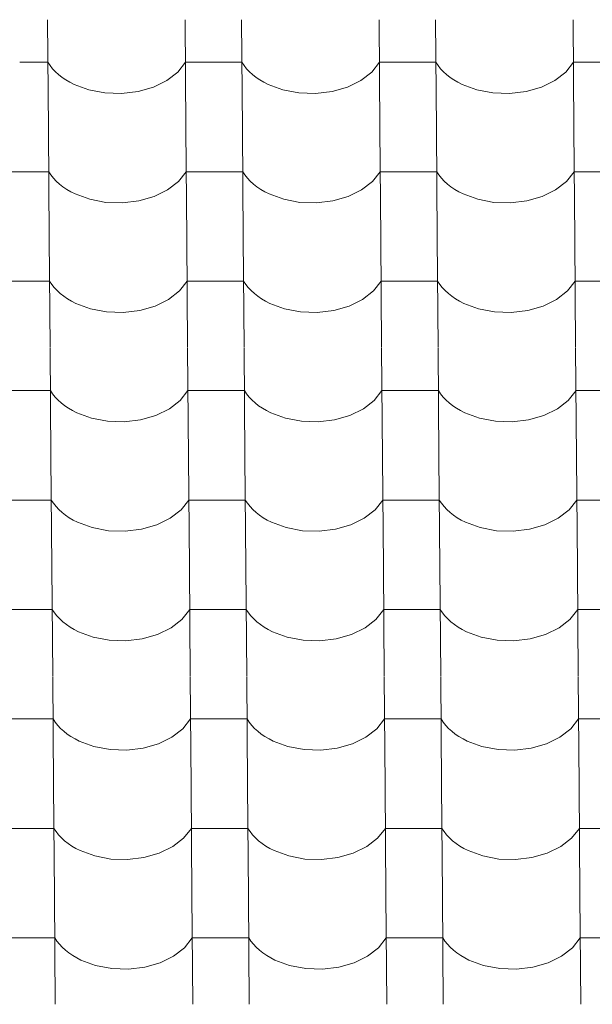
# Model space of a CAD drawing. Header units: millimetres. Extents: x -27785 to 104762, y -947 to 11132.
# Tile 97 of 146: x -8676 to -8189, y 8899 to 9735. Entities that reach past the tile are written whole.
import ezdxf

# ---------------------------------------------------------------- set-up
doc = ezdxf.new("R2010")
doc.units = ezdxf.units.MM
doc.header["$MEASUREMENT"] = 0
doc.layers.add('POHLED JIŽNÍ_1_Bourané_Výplně - Povrchové', color=7, linetype='Continuous')
doc.layers.add('POHLED JIŽNÍ_1_Konstrukce - nosné', color=7, linetype='Continuous')

# ---------------------------------------------------------------- blocks, each defined once
blk = doc.blocks.new('*X2', base_point=(-29303.7, -27473.93))
at = {"layer": 'POHLED JIŽNÍ_1_Bourané_Výplně - Povrchové', "color": 7, "linetype": 'Continuous', "lineweight": 13}
for p, q in [((-8651.96, 9735.37), (-8651.24, 9642.69)), ((-8535, 9735.37), (-8534.28, 9642.69)), ((-8486.96, 9735.37), (-8486.24, 9642.69)), ((-8370, 9735.37), (-8369.28, 9642.69)), ((-8321.97, 9735.37), (-8321.25, 9642.69)), ((-8205.01, 9735.37), (-8204.29, 9642.69)), ((-8651.68, 9699.21), (-8675.7, 9699.21)), ((-8651.68, 9699.21), (-8649.83, 9696.42)), ((-8541.32, 9690.83), (-8534.72, 9699.21)), ((-8510.7, 9699.21), (-8534.72, 9699.21)), ((-8486.68, 9699.21), (-8510.7, 9699.21)), ((-8486.68, 9699.21), (-8484.84, 9696.42)), ((-8376.32, 9690.83), (-8369.72, 9699.21)), ((-8345.7, 9699.21), (-8369.72, 9699.21)), ((-8321.69, 9699.21), (-8345.7, 9699.21)), ((-8321.69, 9699.21), (-8319.84, 9696.42)), ((-8211.33, 9690.83), (-8204.73, 9699.21)), ((-8180.71, 9699.21), (-8204.73, 9699.21)), ((-8649.83, 9696.42), (-8647.69, 9693.72)), ((-8647.69, 9693.72), (-8645.26, 9691.14)), ((-8645.26, 9691.14), (-8642.56, 9688.67)), ((-8550.57, 9683.65), (-8541.32, 9690.83)), ((-8484.84, 9696.42), (-8482.7, 9693.72)), ((-8482.7, 9693.72), (-8480.27, 9691.14)), ((-8480.27, 9691.14), (-8477.57, 9688.67)), ((-8385.58, 9683.65), (-8376.32, 9690.83)), ((-8319.84, 9696.42), (-8317.7, 9693.72)), ((-8317.7, 9693.72), (-8315.27, 9691.14)), ((-8315.27, 9691.14), (-8312.57, 9688.67)), ((-8220.58, 9683.65), (-8211.33, 9690.83)), ((-8642.56, 9688.67), (-8639.6, 9686.34)), ((-8639.6, 9686.34), (-8636.4, 9684.17)), ((-8636.4, 9684.17), (-8632.98, 9682.15)), ((-8632.98, 9682.15), (-8629.34, 9680.3)), ((-8562.01, 9678.06), (-8550.57, 9683.65)), ((-8477.57, 9688.67), (-8474.61, 9686.34)), ((-8474.61, 9686.34), (-8471.41, 9684.17)), ((-8471.41, 9684.17), (-8467.98, 9682.15)), ((-8467.98, 9682.15), (-8464.34, 9680.3)), ((-8397.01, 9678.06), (-8385.58, 9683.65)), ((-8312.57, 9688.67), (-8309.61, 9686.34)), ((-8309.61, 9686.34), (-8306.41, 9684.17)), ((-8306.41, 9684.17), (-8302.98, 9682.15)), ((-8302.98, 9682.15), (-8299.35, 9680.3)), ((-8232.02, 9678.06), (-8220.58, 9683.65)), ((-8629.34, 9680.3), (-8616.86, 9675.73)), ((-8616.86, 9675.73), (-8603.18, 9673.14)), ((-8603.18, 9673.14), (-8589, 9672.67)), ((-8589, 9672.67), (-8575.04, 9674.34)), ((-8575.04, 9674.34), (-8562.01, 9678.06)), ((-8464.34, 9680.3), (-8451.86, 9675.73)), ((-8451.86, 9675.73), (-8438.19, 9673.14)), ((-8438.19, 9673.14), (-8424, 9672.67)), ((-8424, 9672.67), (-8410.04, 9674.34)), ((-8410.04, 9674.34), (-8397.01, 9678.06)), ((-8299.35, 9680.3), (-8286.87, 9675.73)), ((-8286.87, 9675.73), (-8273.19, 9673.14)), ((-8273.19, 9673.14), (-8259.01, 9672.67)), ((-8259.01, 9672.67), (-8245.05, 9674.34)), ((-8245.05, 9674.34), (-8232.02, 9678.06)), ((-8651.24, 9642.36), (-8650.52, 9549.68)), ((-8534.28, 9642.36), (-8533.55, 9549.68)), ((-8486.24, 9642.36), (-8485.52, 9549.68)), ((-8369.28, 9642.36), (-8368.56, 9549.68)), ((-8321.25, 9642.36), (-8320.52, 9549.68)), ((-8204.28, 9642.36), (-8203.56, 9549.68)), ((-8674.97, 9606.2), (-8698.99, 9606.2)), ((-8650.96, 9606.2), (-8674.97, 9606.2)), ((-8650.96, 9606.2), (-8649.11, 9603.41)), ((-8540.6, 9597.82), (-8533.99, 9606.2)), ((-8509.98, 9606.2), (-8533.99, 9606.2)), ((-8485.96, 9606.2), (-8509.98, 9606.2)), ((-8485.96, 9606.2), (-8484.11, 9603.41)), ((-8375.6, 9597.82), (-8369, 9606.2)), ((-8344.98, 9606.2), (-8369, 9606.2)), ((-8320.96, 9606.2), (-8344.98, 9606.2)), ((-8320.96, 9606.2), (-8319.12, 9603.41)), ((-8210.6, 9597.82), (-8204, 9606.2)), ((-8179.98, 9606.2), (-8204, 9606.2)), ((-8649.11, 9603.41), (-8646.97, 9600.71)), ((-8646.97, 9600.71), (-8644.54, 9598.13)), ((-8644.54, 9598.13), (-8641.84, 9595.66)), ((-8549.85, 9590.65), (-8540.6, 9597.82)), ((-8484.11, 9603.41), (-8481.97, 9600.71)), ((-8481.97, 9600.71), (-8479.54, 9598.13)), ((-8479.54, 9598.13), (-8476.84, 9595.66)), ((-8384.85, 9590.65), (-8375.6, 9597.82)), ((-8319.12, 9603.41), (-8316.98, 9600.71)), ((-8316.98, 9600.71), (-8314.55, 9598.13)), ((-8314.55, 9598.13), (-8311.85, 9595.66)), ((-8219.86, 9590.65), (-8210.6, 9597.82)), ((-8641.84, 9595.66), (-8638.88, 9593.34)), ((-8638.88, 9593.34), (-8635.68, 9591.16)), ((-8635.68, 9591.16), (-8632.25, 9589.14)), ((-8632.25, 9589.14), (-8628.62, 9587.29)), ((-8561.28, 9585.05), (-8549.85, 9590.65)), ((-8476.84, 9595.66), (-8473.89, 9593.34)), ((-8473.89, 9593.34), (-8470.68, 9591.16)), ((-8470.68, 9591.16), (-8467.26, 9589.14)), ((-8467.26, 9589.14), (-8463.62, 9587.29)), ((-8396.29, 9585.05), (-8384.85, 9590.65)), ((-8311.85, 9595.66), (-8308.89, 9593.34)), ((-8308.89, 9593.34), (-8305.69, 9591.16)), ((-8305.69, 9591.16), (-8302.26, 9589.14)), ((-8302.26, 9589.14), (-8298.62, 9587.29)), ((-8231.29, 9585.05), (-8219.86, 9590.65)), ((-8628.62, 9587.29), (-8616.14, 9582.72)), ((-8616.14, 9582.72), (-8602.46, 9580.13)), ((-8588.28, 9579.66), (-8574.31, 9581.33)), ((-8574.31, 9581.33), (-8561.28, 9585.05)), ((-8463.62, 9587.29), (-8451.14, 9582.72)), ((-8451.14, 9582.72), (-8437.46, 9580.13)), ((-8423.28, 9579.66), (-8409.32, 9581.33)), ((-8409.32, 9581.33), (-8396.29, 9585.05)), ((-8298.62, 9587.29), (-8286.15, 9582.72)), ((-8286.15, 9582.72), (-8272.47, 9580.13)), ((-8258.28, 9579.66), (-8244.32, 9581.33)), ((-8244.32, 9581.33), (-8231.29, 9585.05)), ((-8602.46, 9580.13), (-8588.28, 9579.66)), ((-8437.46, 9580.13), (-8423.28, 9579.66)), ((-8272.47, 9580.13), (-8258.28, 9579.66)), ((-8650.51, 9549.35), (-8649.79, 9456.68)), ((-8533.55, 9549.35), (-8532.83, 9456.68)), ((-8485.52, 9549.35), (-8484.8, 9456.68)), ((-8368.56, 9549.35), (-8367.83, 9456.68)), ((-8320.52, 9549.35), (-8319.8, 9456.68)), ((-8203.56, 9549.35), (-8202.84, 9456.68)), ((-8674.25, 9513.19), (-8698.27, 9513.19)), ((-8650.23, 9513.19), (-8674.25, 9513.19)), ((-8650.23, 9513.19), (-8648.39, 9510.4)), ((-8648.39, 9510.4), (-8646.24, 9507.7)), ((-8646.24, 9507.7), (-8643.82, 9505.12)), ((-8539.87, 9504.81), (-8533.27, 9513.19)), ((-8509.25, 9513.19), (-8533.27, 9513.19)), ((-8485.24, 9513.19), (-8509.25, 9513.19)), ((-8485.24, 9513.19), (-8483.39, 9510.4)), ((-8483.39, 9510.4), (-8481.25, 9507.7)), ((-8481.25, 9507.7), (-8478.82, 9505.12)), ((-8374.88, 9504.81), (-8368.27, 9513.19)), ((-8344.26, 9513.19), (-8368.27, 9513.19)), ((-8320.24, 9513.19), (-8344.26, 9513.19)), ((-8320.24, 9513.19), (-8318.39, 9510.4)), ((-8318.39, 9510.4), (-8316.25, 9507.7)), ((-8316.25, 9507.7), (-8313.82, 9505.12)), ((-8209.88, 9504.81), (-8203.28, 9513.19)), ((-8179.26, 9513.19), (-8203.28, 9513.19)), ((-8643.82, 9505.12), (-8641.12, 9502.65)), ((-8641.12, 9502.65), (-8638.16, 9500.33)), ((-8638.16, 9500.33), (-8634.96, 9498.15)), ((-8634.96, 9498.15), (-8631.53, 9496.13)), ((-8560.56, 9492.05), (-8549.13, 9497.64)), ((-8549.13, 9497.64), (-8539.87, 9504.81)), ((-8478.82, 9505.12), (-8476.12, 9502.65)), ((-8476.12, 9502.65), (-8473.16, 9500.33)), ((-8473.16, 9500.33), (-8469.96, 9498.15)), ((-8469.96, 9498.15), (-8466.53, 9496.13)), ((-8395.56, 9492.05), (-8384.13, 9497.64)), ((-8384.13, 9497.64), (-8374.88, 9504.81)), ((-8313.82, 9505.12), (-8311.12, 9502.65)), ((-8311.12, 9502.65), (-8308.17, 9500.33)), ((-8308.17, 9500.33), (-8304.96, 9498.15)), ((-8304.96, 9498.15), (-8301.54, 9496.13)), ((-8230.57, 9492.05), (-8219.13, 9497.64)), ((-8219.13, 9497.64), (-8209.88, 9504.81)), ((-8631.53, 9496.13), (-8627.89, 9494.28)), ((-8627.89, 9494.28), (-8615.41, 9489.71)), ((-8615.41, 9489.71), (-8601.73, 9487.12)), ((-8573.59, 9488.32), (-8560.56, 9492.05)), ((-8466.53, 9496.13), (-8462.9, 9494.28)), ((-8462.9, 9494.28), (-8450.42, 9489.71)), ((-8450.42, 9489.71), (-8436.74, 9487.12)), ((-8408.59, 9488.32), (-8395.56, 9492.05)), ((-8301.54, 9496.13), (-8297.9, 9494.28)), ((-8297.9, 9494.28), (-8285.42, 9489.71)), ((-8285.42, 9489.71), (-8271.74, 9487.12)), ((-8243.6, 9488.32), (-8230.57, 9492.05)), ((-8601.73, 9487.12), (-8587.55, 9486.65)), ((-8587.55, 9486.65), (-8573.59, 9488.32)), ((-8436.74, 9487.12), (-8422.56, 9486.65)), ((-8422.56, 9486.65), (-8408.59, 9488.32)), ((-8271.74, 9487.12), (-8257.56, 9486.65)), ((-8257.56, 9486.65), (-8243.6, 9488.32)), ((-8649.79, 9456.34), (-8649.07, 9363.67)), ((-8532.83, 9456.34), (-8532.11, 9363.67)), ((-8484.79, 9456.34), (-8484.07, 9363.67)), ((-8367.83, 9456.34), (-8367.11, 9363.67)), ((-8319.8, 9456.34), (-8319.08, 9363.67)), ((-8202.84, 9456.34), (-8202.11, 9363.67)), ((-8673.53, 9420.18), (-8697.54, 9420.18)), ((-8649.51, 9420.18), (-8673.53, 9420.18)), ((-8649.51, 9420.18), (-8647.66, 9417.39)), ((-8647.66, 9417.39), (-8645.52, 9414.7)), ((-8645.52, 9414.7), (-8643.09, 9412.11)), ((-8539.15, 9411.8), (-8532.55, 9420.18)), ((-8508.53, 9420.18), (-8532.55, 9420.18)), ((-8484.51, 9420.18), (-8508.53, 9420.18)), ((-8484.51, 9420.18), (-8482.67, 9417.39)), ((-8482.67, 9417.39), (-8480.52, 9414.7)), ((-8480.52, 9414.7), (-8478.1, 9412.11)), ((-8374.15, 9411.8), (-8367.55, 9420.18)), ((-8343.53, 9420.18), (-8367.55, 9420.18)), ((-8319.52, 9420.18), (-8343.53, 9420.18)), ((-8319.52, 9420.18), (-8317.67, 9417.39)), ((-8317.67, 9417.39), (-8315.53, 9414.7)), ((-8315.53, 9414.7), (-8313.1, 9412.11)), ((-8209.16, 9411.8), (-8202.55, 9420.18)), ((-8178.54, 9420.18), (-8202.55, 9420.18)), ((-8643.09, 9412.11), (-8640.39, 9409.64)), ((-8640.39, 9409.64), (-8637.43, 9407.32)), ((-8637.43, 9407.32), (-8634.23, 9405.14)), ((-8634.23, 9405.14), (-8630.8, 9403.12)), ((-8548.4, 9404.63), (-8539.15, 9411.8)), ((-8478.1, 9412.11), (-8475.4, 9409.64)), ((-8475.4, 9409.64), (-8472.44, 9407.32)), ((-8472.44, 9407.32), (-8469.24, 9405.14)), ((-8469.24, 9405.14), (-8465.81, 9403.12)), ((-8383.41, 9404.63), (-8374.15, 9411.8)), ((-8313.1, 9412.11), (-8310.4, 9409.64)), ((-8310.4, 9409.64), (-8307.44, 9407.32)), ((-8307.44, 9407.32), (-8304.24, 9405.14)), ((-8304.24, 9405.14), (-8300.81, 9403.12)), ((-8218.41, 9404.63), (-8209.16, 9411.8)), ((-8630.8, 9403.12), (-8627.17, 9401.27)), ((-8627.17, 9401.27), (-8614.69, 9396.7)), ((-8614.69, 9396.7), (-8601.01, 9394.11)), ((-8572.87, 9395.31), (-8559.84, 9399.04)), ((-8559.84, 9399.04), (-8548.4, 9404.63)), ((-8465.81, 9403.12), (-8462.17, 9401.27)), ((-8462.17, 9401.27), (-8449.69, 9396.7)), ((-8449.69, 9396.7), (-8436.01, 9394.11)), ((-8407.87, 9395.31), (-8394.84, 9399.04)), ((-8394.84, 9399.04), (-8383.41, 9404.63)), ((-8300.81, 9403.12), (-8297.18, 9401.27)), ((-8297.18, 9401.27), (-8284.7, 9396.7)), ((-8284.7, 9396.7), (-8271.02, 9394.11)), ((-8242.87, 9395.31), (-8229.84, 9399.04)), ((-8229.84, 9399.04), (-8218.41, 9404.63)), ((-8601.01, 9394.11), (-8586.83, 9393.64)), ((-8586.83, 9393.64), (-8572.87, 9395.31)), ((-8436.01, 9394.11), (-8421.83, 9393.64)), ((-8421.83, 9393.64), (-8407.87, 9395.31)), ((-8271.02, 9394.11), (-8256.84, 9393.64)), ((-8256.84, 9393.64), (-8242.87, 9395.31)), ((-8649.07, 9363.33), (-8648.35, 9270.66)), ((-8532.1, 9363.33), (-8531.38, 9270.66)), ((-8484.07, 9363.33), (-8483.35, 9270.66)), ((-8367.11, 9363.33), (-8366.39, 9270.66)), ((-8319.07, 9363.33), (-8318.35, 9270.66)), ((-8202.11, 9363.33), (-8201.39, 9270.66)), ((-8672.8, 9327.18), (-8696.82, 9327.18)), ((-8648.78, 9327.18), (-8672.8, 9327.18)), ((-8648.78, 9327.18), (-8646.94, 9324.38)), ((-8646.94, 9324.38), (-8644.8, 9321.69)), ((-8644.8, 9321.69), (-8642.37, 9319.1)), ((-8538.43, 9318.79), (-8531.82, 9327.18)), ((-8507.81, 9327.18), (-8531.82, 9327.18)), ((-8483.79, 9327.18), (-8507.81, 9327.18)), ((-8483.79, 9327.18), (-8481.94, 9324.38)), ((-8481.94, 9324.38), (-8479.8, 9321.69)), ((-8479.8, 9321.69), (-8477.37, 9319.1)), ((-8373.43, 9318.79), (-8366.83, 9327.18)), ((-8342.81, 9327.18), (-8366.83, 9327.18)), ((-8318.79, 9327.18), (-8342.81, 9327.18)), ((-8318.79, 9327.18), (-8316.95, 9324.38)), ((-8316.95, 9324.38), (-8314.8, 9321.69)), ((-8314.8, 9321.69), (-8312.38, 9319.1)), ((-8208.43, 9318.79), (-8201.83, 9327.18)), ((-8177.81, 9327.18), (-8201.83, 9327.18)), ((-8642.37, 9319.1), (-8639.67, 9316.64)), ((-8639.67, 9316.64), (-8636.71, 9314.31)), ((-8636.71, 9314.31), (-8633.51, 9312.13)), ((-8547.68, 9311.62), (-8538.43, 9318.79)), ((-8477.37, 9319.1), (-8474.67, 9316.64)), ((-8474.67, 9316.64), (-8471.71, 9314.31)), ((-8471.71, 9314.31), (-8468.51, 9312.13)), ((-8382.68, 9311.62), (-8373.43, 9318.79)), ((-8312.38, 9319.1), (-8309.68, 9316.64)), ((-8309.68, 9316.64), (-8306.72, 9314.31)), ((-8306.72, 9314.31), (-8303.52, 9312.13)), ((-8217.69, 9311.62), (-8208.43, 9318.79)), ((-8633.51, 9312.13), (-8630.08, 9310.11)), ((-8630.08, 9310.11), (-8626.45, 9308.26)), ((-8626.45, 9308.26), (-8613.97, 9303.69)), ((-8572.14, 9302.3), (-8559.11, 9306.03)), ((-8559.11, 9306.03), (-8547.68, 9311.62)), ((-8468.51, 9312.13), (-8465.09, 9310.11)), ((-8465.09, 9310.11), (-8461.45, 9308.26)), ((-8461.45, 9308.26), (-8448.97, 9303.69)), ((-8407.15, 9302.3), (-8394.12, 9306.03)), ((-8394.12, 9306.03), (-8382.68, 9311.62)), ((-8303.52, 9312.13), (-8300.09, 9310.11)), ((-8300.09, 9310.11), (-8296.45, 9308.26)), ((-8296.45, 9308.26), (-8283.97, 9303.69)), ((-8242.15, 9302.3), (-8229.12, 9306.03)), ((-8229.12, 9306.03), (-8217.69, 9311.62)), ((-8613.97, 9303.69), (-8600.29, 9301.1)), ((-8600.29, 9301.1), (-8586.1, 9300.63)), ((-8586.1, 9300.63), (-8572.14, 9302.3)), ((-8448.97, 9303.69), (-8435.29, 9301.1)), ((-8435.29, 9301.1), (-8421.11, 9300.63)), ((-8421.11, 9300.63), (-8407.15, 9302.3)), ((-8283.97, 9303.69), (-8270.3, 9301.1)), ((-8270.3, 9301.1), (-8256.11, 9300.63)), ((-8256.11, 9300.63), (-8242.15, 9302.3)), ((-8648.34, 9270.32), (-8647.62, 9177.65)), ((-8531.38, 9270.32), (-8530.66, 9177.65)), ((-8483.35, 9270.32), (-8482.63, 9177.65)), ((-8366.38, 9270.32), (-8365.66, 9177.65)), ((-8318.35, 9270.32), (-8317.63, 9177.65)), ((-8201.39, 9270.32), (-8200.67, 9177.65)), ((-8672.08, 9234.17), (-8696.1, 9234.17)), ((-8648.06, 9234.17), (-8672.08, 9234.17)), ((-8648.06, 9234.17), (-8646.22, 9231.37)), ((-8646.22, 9231.37), (-8644.07, 9228.68)), ((-8537.7, 9225.78), (-8531.1, 9234.17)), ((-8507.08, 9234.17), (-8531.1, 9234.17)), ((-8483.07, 9234.17), (-8507.08, 9234.17)), ((-8483.07, 9234.17), (-8481.22, 9231.37)), ((-8481.22, 9231.37), (-8479.08, 9228.68)), ((-8372.71, 9225.78), (-8366.1, 9234.17)), ((-8342.09, 9234.17), (-8366.1, 9234.17)), ((-8318.07, 9234.17), (-8342.09, 9234.17)), ((-8318.07, 9234.17), (-8316.22, 9231.37)), ((-8316.22, 9231.37), (-8314.08, 9228.68)), ((-8207.71, 9225.78), (-8201.11, 9234.17)), ((-8177.09, 9234.17), (-8201.11, 9234.17)), ((-8644.07, 9228.68), (-8641.65, 9226.09)), ((-8641.65, 9226.09), (-8638.95, 9223.63)), ((-8638.95, 9223.63), (-8635.99, 9221.3)), ((-8635.99, 9221.3), (-8632.79, 9219.12)), ((-8546.96, 9218.61), (-8537.7, 9225.78)), ((-8479.08, 9228.68), (-8476.65, 9226.09)), ((-8476.65, 9226.09), (-8473.95, 9223.63)), ((-8473.95, 9223.63), (-8470.99, 9221.3)), ((-8470.99, 9221.3), (-8467.79, 9219.12)), ((-8381.96, 9218.61), (-8372.71, 9225.78)), ((-8314.08, 9228.68), (-8311.65, 9226.09)), ((-8311.65, 9226.09), (-8308.95, 9223.63)), ((-8308.95, 9223.63), (-8305.99, 9221.3)), ((-8305.99, 9221.3), (-8302.79, 9219.12)), ((-8216.96, 9218.61), (-8207.71, 9225.78)), ((-8632.79, 9219.12), (-8629.36, 9217.1)), ((-8629.36, 9217.1), (-8625.72, 9215.25)), ((-8625.72, 9215.25), (-8613.24, 9210.68)), ((-8571.42, 9209.29), (-8558.39, 9213.02)), ((-8558.39, 9213.02), (-8546.96, 9218.61)), ((-8467.79, 9219.12), (-8464.36, 9217.1)), ((-8464.36, 9217.1), (-8460.73, 9215.25)), ((-8460.73, 9215.25), (-8448.25, 9210.68)), ((-8406.42, 9209.29), (-8393.39, 9213.02)), ((-8393.39, 9213.02), (-8381.96, 9218.61)), ((-8302.79, 9219.12), (-8299.37, 9217.1)), ((-8299.37, 9217.1), (-8295.73, 9215.25)), ((-8295.73, 9215.25), (-8283.25, 9210.68)), ((-8241.43, 9209.29), (-8228.4, 9213.02)), ((-8228.4, 9213.02), (-8216.96, 9218.61)), ((-8613.24, 9210.68), (-8599.56, 9208.09)), ((-8599.56, 9208.09), (-8585.38, 9207.62)), ((-8585.38, 9207.62), (-8571.42, 9209.29)), ((-8448.25, 9210.68), (-8434.57, 9208.09)), ((-8434.57, 9208.09), (-8420.39, 9207.62)), ((-8420.39, 9207.62), (-8406.42, 9209.29)), ((-8283.25, 9210.68), (-8269.57, 9208.09)), ((-8269.57, 9208.09), (-8255.39, 9207.62)), ((-8255.39, 9207.62), (-8241.43, 9209.29)), ((-8647.62, 9177.31), (-8646.9, 9084.64)), ((-8530.66, 9177.31), (-8529.94, 9084.64)), ((-8482.62, 9177.31), (-8481.9, 9084.64)), ((-8365.66, 9177.31), (-8364.94, 9084.64)), ((-8317.63, 9177.31), (-8316.91, 9084.64)), ((-8200.67, 9177.31), (-8199.94, 9084.64)), ((-8671.35, 9141.16), (-8695.37, 9141.16)), ((-8647.34, 9141.16), (-8671.35, 9141.16)), ((-8647.34, 9141.16), (-8645.49, 9138.36)), ((-8645.49, 9138.36), (-8643.35, 9135.67)), ((-8536.98, 9132.77), (-8530.38, 9141.16)), ((-8506.36, 9141.16), (-8530.38, 9141.16)), ((-8482.34, 9141.16), (-8506.36, 9141.16)), ((-8482.34, 9141.16), (-8480.5, 9138.36)), ((-8480.5, 9138.36), (-8478.35, 9135.67)), ((-8371.98, 9132.77), (-8365.38, 9141.16)), ((-8341.36, 9141.16), (-8365.38, 9141.16)), ((-8317.35, 9141.16), (-8341.36, 9141.16)), ((-8317.35, 9141.16), (-8315.5, 9138.36)), ((-8315.5, 9138.36), (-8313.36, 9135.67)), ((-8206.99, 9132.77), (-8200.38, 9141.16)), ((-8176.37, 9141.16), (-8200.38, 9141.16)), ((-8643.35, 9135.67), (-8640.92, 9133.08)), ((-8640.92, 9133.08), (-8638.22, 9130.62)), ((-8638.22, 9130.62), (-8635.26, 9128.29)), ((-8546.23, 9125.6), (-8536.98, 9132.77)), ((-8478.35, 9135.67), (-8475.93, 9133.08)), ((-8475.93, 9133.08), (-8473.23, 9130.62)), ((-8473.23, 9130.62), (-8470.27, 9128.29)), ((-8381.24, 9125.6), (-8371.98, 9132.77)), ((-8313.36, 9135.67), (-8310.93, 9133.08)), ((-8310.93, 9133.08), (-8308.23, 9130.62)), ((-8308.23, 9130.62), (-8305.27, 9128.29)), ((-8216.24, 9125.6), (-8206.99, 9132.77)), ((-8635.26, 9128.29), (-8632.06, 9126.11)), ((-8632.06, 9126.11), (-8628.63, 9124.09)), ((-8628.63, 9124.09), (-8625, 9122.24)), ((-8625, 9122.24), (-8612.52, 9117.67)), ((-8557.67, 9120.01), (-8546.23, 9125.6)), ((-8470.27, 9128.29), (-8467.07, 9126.11)), ((-8467.07, 9126.11), (-8463.64, 9124.09)), ((-8463.64, 9124.09), (-8460, 9122.24)), ((-8460, 9122.24), (-8447.52, 9117.67)), ((-8392.67, 9120.01), (-8381.24, 9125.6)), ((-8305.27, 9128.29), (-8302.07, 9126.11)), ((-8302.07, 9126.11), (-8298.64, 9124.09)), ((-8298.64, 9124.09), (-8295.01, 9122.24)), ((-8295.01, 9122.24), (-8282.53, 9117.67)), ((-8227.67, 9120.01), (-8216.24, 9125.6)), ((-8612.52, 9117.67), (-8598.84, 9115.08)), ((-8598.84, 9115.08), (-8584.66, 9114.61)), ((-8584.66, 9114.61), (-8570.7, 9116.28)), ((-8570.7, 9116.28), (-8557.67, 9120.01)), ((-8447.52, 9117.67), (-8433.84, 9115.08)), ((-8433.84, 9115.08), (-8419.66, 9114.61)), ((-8419.66, 9114.61), (-8405.7, 9116.28)), ((-8405.7, 9116.28), (-8392.67, 9120.01)), ((-8282.53, 9117.67), (-8268.85, 9115.08)), ((-8268.85, 9115.08), (-8254.67, 9114.61)), ((-8254.67, 9114.61), (-8240.7, 9116.28)), ((-8240.7, 9116.28), (-8227.67, 9120.01)), ((-8646.9, 9084.3), (-8646.17, 8991.63)), ((-8529.93, 9084.3), (-8529.21, 8991.63)), ((-8481.9, 9084.3), (-8481.18, 8991.63)), ((-8364.94, 9084.3), (-8364.22, 8991.63)), ((-8316.9, 9084.3), (-8316.18, 8991.63)), ((-8199.94, 9084.3), (-8199.22, 8991.63)), ((-8670.63, 9048.15), (-8694.65, 9048.15)), ((-8646.61, 9048.15), (-8670.63, 9048.15)), ((-8646.61, 9048.15), (-8644.77, 9045.36)), ((-8644.77, 9045.36), (-8642.63, 9042.66)), ((-8536.25, 9039.76), (-8529.65, 9048.15)), ((-8505.63, 9048.15), (-8529.65, 9048.15)), ((-8481.62, 9048.15), (-8505.63, 9048.15)), ((-8481.62, 9048.15), (-8479.77, 9045.36)), ((-8479.77, 9045.36), (-8477.63, 9042.66)), ((-8371.26, 9039.76), (-8364.66, 9048.15)), ((-8340.64, 9048.15), (-8364.66, 9048.15)), ((-8316.62, 9048.15), (-8340.64, 9048.15)), ((-8316.62, 9048.15), (-8314.78, 9045.36)), ((-8314.78, 9045.36), (-8312.63, 9042.66)), ((-8206.26, 9039.76), (-8199.66, 9048.15)), ((-8175.64, 9048.15), (-8199.66, 9048.15)), ((-8642.63, 9042.66), (-8640.2, 9040.07)), ((-8640.2, 9040.07), (-8637.5, 9037.61)), ((-8637.5, 9037.61), (-8634.54, 9035.28)), ((-8545.51, 9032.59), (-8536.25, 9039.76)), ((-8477.63, 9042.66), (-8475.2, 9040.07)), ((-8475.2, 9040.07), (-8472.5, 9037.61)), ((-8472.5, 9037.61), (-8469.54, 9035.28)), ((-8380.51, 9032.59), (-8371.26, 9039.76)), ((-8312.63, 9042.66), (-8310.21, 9040.07)), ((-8310.21, 9040.07), (-8307.51, 9037.61)), ((-8307.51, 9037.61), (-8304.55, 9035.28)), ((-8215.52, 9032.59), (-8206.26, 9039.76)), ((-8634.54, 9035.28), (-8631.34, 9033.1)), ((-8631.34, 9033.1), (-8627.91, 9031.08)), ((-8627.91, 9031.08), (-8624.27, 9029.24)), ((-8624.27, 9029.24), (-8611.8, 9024.66)), ((-8556.94, 9027), (-8545.51, 9032.59)), ((-8469.54, 9035.28), (-8466.34, 9033.1)), ((-8466.34, 9033.1), (-8462.91, 9031.08)), ((-8462.91, 9031.08), (-8459.28, 9029.24)), ((-8459.28, 9029.24), (-8446.8, 9024.66)), ((-8391.95, 9027), (-8380.51, 9032.59)), ((-8304.55, 9035.28), (-8301.35, 9033.1)), ((-8301.35, 9033.1), (-8297.92, 9031.08)), ((-8297.92, 9031.08), (-8294.28, 9029.24)), ((-8294.28, 9029.24), (-8281.8, 9024.66)), ((-8226.95, 9027), (-8215.52, 9032.59)), ((-8611.8, 9024.66), (-8598.12, 9022.08)), ((-8598.12, 9022.08), (-8583.93, 9021.6)), ((-8583.93, 9021.6), (-8569.97, 9023.27)), ((-8569.97, 9023.27), (-8556.94, 9027)), ((-8446.8, 9024.66), (-8433.12, 9022.08)), ((-8433.12, 9022.08), (-8418.94, 9021.6)), ((-8418.94, 9021.6), (-8404.98, 9023.27)), ((-8404.98, 9023.27), (-8391.95, 9027)), ((-8281.8, 9024.66), (-8268.12, 9022.08)), ((-8268.12, 9022.08), (-8253.94, 9021.6)), ((-8253.94, 9021.6), (-8239.98, 9023.27)), ((-8239.98, 9023.27), (-8226.95, 9027)), ((-8646.17, 8991.3), (-8645.45, 8898.62)), ((-8529.21, 8991.3), (-8528.49, 8898.62)), ((-8481.18, 8991.3), (-8480.45, 8898.62)), ((-8364.21, 8991.3), (-8363.49, 8898.62)), ((-8316.18, 8991.3), (-8315.46, 8898.62)), ((-8199.22, 8991.3), (-8198.5, 8898.62)), ((-8669.91, 8955.14), (-8693.92, 8955.14)), ((-8645.89, 8955.14), (-8669.91, 8955.14)), ((-8645.89, 8955.14), (-8644.04, 8952.35)), ((-8535.53, 8946.75), (-8528.93, 8955.14)), ((-8504.91, 8955.14), (-8528.93, 8955.14)), ((-8480.89, 8955.14), (-8504.91, 8955.14)), ((-8480.89, 8955.14), (-8479.05, 8952.35)), ((-8370.54, 8946.75), (-8363.93, 8955.14)), ((-8339.92, 8955.14), (-8363.93, 8955.14)), ((-8315.9, 8955.14), (-8339.92, 8955.14)), ((-8315.9, 8955.14), (-8314.05, 8952.35)), ((-8205.54, 8946.75), (-8198.94, 8955.14)), ((-8174.92, 8955.14), (-8198.94, 8955.14)), ((-8644.04, 8952.35), (-8641.9, 8949.65)), ((-8641.9, 8949.65), (-8639.47, 8947.06)), ((-8639.47, 8947.06), (-8636.77, 8944.6)), ((-8544.79, 8939.58), (-8535.53, 8946.75)), ((-8479.05, 8952.35), (-8476.91, 8949.65)), ((-8476.91, 8949.65), (-8474.48, 8947.06)), ((-8474.48, 8947.06), (-8471.78, 8944.6)), ((-8379.79, 8939.58), (-8370.54, 8946.75)), ((-8314.05, 8952.35), (-8311.91, 8949.65)), ((-8311.91, 8949.65), (-8309.48, 8947.06)), ((-8309.48, 8947.06), (-8306.78, 8944.6)), ((-8214.79, 8939.58), (-8205.54, 8946.75)), ((-8636.77, 8944.6), (-8633.82, 8942.27)), ((-8633.82, 8942.27), (-8630.61, 8940.09)), ((-8630.61, 8940.09), (-8627.19, 8938.07)), ((-8627.19, 8938.07), (-8623.55, 8936.23)), ((-8556.22, 8933.99), (-8544.79, 8939.58)), ((-8471.78, 8944.6), (-8468.82, 8942.27)), ((-8468.82, 8942.27), (-8465.62, 8940.09)), ((-8465.62, 8940.09), (-8462.19, 8938.07)), ((-8462.19, 8938.07), (-8458.55, 8936.23)), ((-8391.22, 8933.99), (-8379.79, 8939.58)), ((-8306.78, 8944.6), (-8303.82, 8942.27)), ((-8303.82, 8942.27), (-8300.62, 8940.09)), ((-8300.62, 8940.09), (-8297.19, 8938.07)), ((-8297.19, 8938.07), (-8293.56, 8936.23)), ((-8226.23, 8933.99), (-8214.79, 8939.58)), ((-8623.55, 8936.23), (-8611.07, 8931.65)), ((-8611.07, 8931.65), (-8597.39, 8929.07)), ((-8597.39, 8929.07), (-8583.21, 8928.6)), ((-8583.21, 8928.6), (-8569.25, 8930.27)), ((-8569.25, 8930.27), (-8556.22, 8933.99)), ((-8458.55, 8936.23), (-8446.08, 8931.65)), ((-8446.08, 8931.65), (-8432.4, 8929.07)), ((-8432.4, 8929.07), (-8418.21, 8928.6)), ((-8418.21, 8928.6), (-8404.25, 8930.27)), ((-8404.25, 8930.27), (-8391.22, 8933.99)), ((-8293.56, 8936.23), (-8281.08, 8931.65)), ((-8281.08, 8931.65), (-8267.4, 8929.07)), ((-8267.4, 8929.07), (-8253.22, 8928.6)), ((-8253.22, 8928.6), (-8239.26, 8930.27)), ((-8239.26, 8930.27), (-8226.23, 8933.99))]:
    blk.add_line(p, q, dxfattribs=at)

msp = doc.modelspace()

# ---------------------------------------------------------------- block references
at = {"layer": 'POHLED JIŽNÍ_1_Konstrukce - nosné', "color": 9, "linetype": 'Continuous', "lineweight": 13}
msp.add_blockref('*X2', (-29303.7, -27473.93), dxfattribs=at)

doc.saveas('drawing.dxf')
